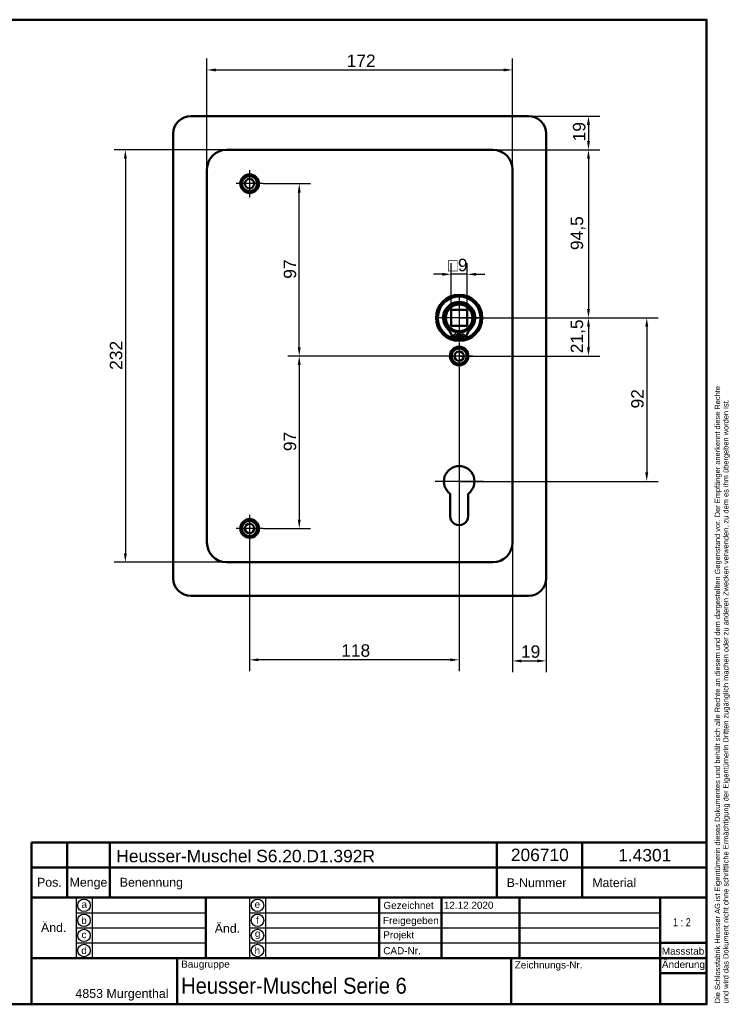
# Model space of a CAD drawing. Header units: millimetres. Extents: x 20 to 833, y 20 to 574.
# Tile 4 of 4: x 433 to 833, y 20 to 574. Entities that reach past the tile are written whole.
import ezdxf
from ezdxf.enums import TextEntityAlignment as Align

# ---------------------------------------------------------------- set-up
doc = ezdxf.new("R2010")
doc.units = ezdxf.units.MM
doc.header["$LTSCALE"] = 2
for name, color, linetype, lineweight in [('Bemaßungen(DIN)', 7, 'Continuous', 25), ('Mittelpunktmarkierung(DIN)', 7, 'Continuous', 25), ('Sichtbare Kanten(DIN)', 7, 'Continuous', 50), ('Skizziergeometrie(DIN)', 7, 'Continuous', 50), ('Skizzierlinie(DIN)', 7, 'Continuous', 25), ('Symbole(DIN)', 7, 'Continuous', 25)]:
    doc.layers.add(name, color=color, linetype=linetype, lineweight=lineweight)
doc.styles.add('Aktuell-DIN', font='arial.ttf')
doc.styles.add('STANDARD-DIN~0', font='arial.ttf')
doc.styles.add('Textstil10', font='arial.ttf')
doc.styles.add('Textstil41', font='arial.ttf', dxfattribs={"width": 0.8})
doc.styles.add('Textstil83', font='arial.ttf', dxfattribs={"width": 0.8})
doc.dimstyles.new('CAD-LAN', dxfattribs={"dimscale": 2, "dimtxt": 3.5, "dimasz": 2.5, "dimexe": 3.175, "dimexo": 0, "dimgap": 0.8, "dimtad": 1, "dimrnd": 1e-08, "dimtxsty": 'STANDARD-DIN~0', "dimcen": 0.09, "dimdle": 10, "dimclrd": 250, "dimclre": 250, "dimclrt": 250, "dimadec": 0, "dimazin": 2, "dimtfac": 1, "dimtmove": 0, "dimatfit": 3, "dimfxl": 1, "dimtolj": 1, "dimtzin": 0, "dimlwd": 25, "dimlwe": 25, "dimarcsym": 0})

# ---------------------------------------------------------------- blocks, each defined once
blk = doc.blocks.new('Ränder Standardrahmen')
at = {"layer": 'Skizziergeometrie(DIN)', "flags": 128}
blk.add_lwpolyline([(10, 10), (10, 287), (410, 287), (410, 10), (10, 10)], dxfattribs=at)
blk = doc.blocks.new('Schriftfelder Heusser')
at = {"layer": 'Skizziergeometrie(DIN)'}
for p, q in [((101, 229.92), (101, 236.92)), ((101, 236.92), (291, 236.92)), ((111, 229.92), (111, 236.92)), ((123, 229.92), (123, 236.92)), ((232, 229.92), (232, 236.92)), ((256, 229.92), (256, 236.92)), ((291, 236.92), (291, 229.92)), ((101, 191.42), (101, 229.92)), ((101, 229.92), (291, 229.92)), ((111, 229.92), (111, 221.42)), ((123, 229.92), (123, 221.42)), ((232, 229.92), (232, 221.42)), ((256, 229.92), (256, 221.42)), ((291, 229.92), (291, 191.42)), ((101, 221.42), (291, 221.42)), ((150, 221.42), (150, 204.42)), ((198.85, 221.42), (198.85, 204.42)), ((216.35, 221.42), (216.35, 204.42)), ((238.35, 221.42), (238.35, 204.42)), ((278, 221.42), (278, 191.42)), ((278, 208.67), (291, 208.67)), ((101, 204.42), (291, 204.42)), ((142, 204.42), (142, 191.42)), ((236, 204.42), (236, 191.42)), ((278, 200.17), (291, 200.17)), ((291, 191.42), (101, 191.42))]:
    blk.add_line(p, q, dxfattribs=at)
at = {"layer": 'Skizzierlinie(DIN)'}
for p, q in [((113.5, 221.42), (113.5, 204.42)), ((118, 221.42), (118, 204.42)), ((162.35, 221.42), (162.35, 204.42)), ((166.85, 221.42), (166.85, 204.42)), ((113.5, 217.17), (150, 217.17)), ((162.35, 217.17), (278, 217.17)), ((113.5, 212.92), (150, 212.92)), ((162.35, 212.92), (278, 212.92)), ((113.5, 208.67), (150, 208.67)), ((162.35, 208.67), (278, 208.67))]:
    blk.add_line(p, q, dxfattribs=at)
for centre in [(115.75, 219.25), (164.6, 219.25), (115.75, 215.04), (164.6, 215.04), (115.75, 210.79), (164.6, 210.79), (115.75, 206.54), (164.6, 206.54)]:
    blk.add_circle(centre, 1.75, dxfattribs=at)
at = {"layer": 'Symbole(DIN)', "color": 7, "insert": (293.33, 191.7), "char_height": 1.5, "width": 182.3003, "attachment_point": 1, "rotation": 90, "line_spacing_factor": 0.944221, "style": 'Aktuell-DIN'}
blk.add_mtext('\\fArial|b0|i0;\\H1.5000;Die Schlossfabrik Heusser AG ist Eigentümerin dieses Dokumentes und behält sich alle Rechte an diesem und dem dargestellten Gegenstand vor. Der Empfänger anerkennt diese Rechte\\Pund wird das Dokument nicht ohne schriftliche Ermächtigung der Eigentümerin Dritten zugänglich machen oder zu anderen Zwecken verwenden, zu dem es ihm übergeben worden ist.\\P ', dxfattribs=at)
at = {"layer": 'Symbole(DIN)', "color": 179, "true_color": 0x262659, "style": 'Aktuell-DIN'}
for s, insert, char_height, attachment_point in [('B-Nummer', (234.74, 225.62), 2.489, 4), ('Material', (265.02, 225.62), 2.489, 5), ('Pos.', (106, 227), 2.489, 2), ('Menge', (117, 227), 2.489, 2), ('Benennung', (125.81, 225.38), 2.489, 4), ('\\fArial|b0|i0;a', (115.81, 219.53), 2, 5), ('\\fArial|b0|i0;e', (164.54, 219.53), 2, 5), ('\\fArial|b0|i0;Gezeichnet', (200.05, 219.23), 2, 4), ('\\fArial|b0|i0;b', (115.75, 215), 2, 5), ('\\fArial|b0|i0;f', (164.55, 215.06), 2, 5), ('\\fArial|b0|i0;Freigegeben', (199.92, 216), 2, 1), ('\\fArial|b0|i0;c', (115.75, 211.01), 2, 5), ('\\fArial|b0|i0;g', (164.63, 211.05), 2, 5), ('\\fArial|b0|i0;Projekt', (200, 211.98), 2, 1), ('\\fArial|b0|i0;d', (115.76, 206.55), 2, 5), ('\\fArial|b0|i0;h', (164.55, 206.57), 2, 5), ('\\fArial|b0|i0;CAD-Nr.', (200, 207.5), 2, 1), ('\\fArial|b0|i0;\\H2.0000;Massstab', (284.39, 206.37), 2, 5), ('\\fArial|b0|i0;\\H2.0000;Baugruppe', (143.1, 203.73), 2, 1), ('\\fArial|b0|i0;Zeichnungs-Nr.', (237, 203.5), 2, 1), ('\\fArial|b0|i0;\\H2.5000;4853 Murgenthal', (113.33, 192.46), 2.5, 7)]:
    blk.add_mtext(s, dxfattribs=dict(at, insert=insert, char_height=char_height, attachment_point=attachment_point))
at = {"layer": 'Symbole(DIN)', "color": 179, "true_color": 0x262659, "attachment_point": 5, "style": 'Aktuell-DIN'}
for s, insert, char_height, width in [('Änd.', (107.21, 213), 2.489, 12.3494), ('Änd.', (156.12, 212.76), 2.489, 12.3494), ('\\fArial|b0|i0;Änderung', (284.51, 202.33), 2, 12.1143)]:
    blk.add_mtext(s, dxfattribs=dict(at, insert=insert, char_height=char_height, width=width))
at = {"layer": 'Symbole(DIN)', "color": 7, "insert": (143.1, 196.62), "char_height": 4.5, "width": 90.18, "attachment_point": 4, "style": 'Aktuell-DIN'}
blk.add_mtext('\\fArial|b0|i0;\\W0.90;\\H4.5000;Heusser-Muschel Serie 6', dxfattribs=at)
at = {"layer": 'Symbole(DIN)', "color": 179, "true_color": 0x262659, "style": 'Textstil10'}
blk.add_attdef('ERSTELLUNGSDATUM_001', (217.04, 218.29), '', height=2, dxfattribs=at)
at = {"layer": 'Symbole(DIN)', "color": 179, "true_color": 0x262659}
for tag, height, style, p in [('AUTOR', 2.49, 'Aktuell-DIN', (240.03, 219.26)), ('KONTROLLDATUM', 2, 'Textstil10', (217.42, 215.04)), ('KONTROLLIERT_VON', 2, 'Textstil10', (239.98, 215.05))]:
    blk.add_attdef(tag, text='', height=height, dxfattribs=dict(at, style=style)).set_placement(p, align=Align.MIDDLE_LEFT)
at = {"layer": 'Symbole(DIN)', "color": 7, "style": 'Textstil83', "width": 0.8}
blk.add_attdef('Anfänglicher_Ansichtsmaßstab_001', (281.57, 213.34), '', height=2.3, dxfattribs=at)
at = {"layer": 'Symbole(DIN)', "color": 179, "true_color": 0x262659, "style": 'Textstil10'}
blk.add_attdef('PROJEKT', text='', height=2, dxfattribs=at).set_placement((217.77, 209.72), align=Align.BOTTOM_LEFT)
at = {"layer": 'Symbole(DIN)', "color": 7, "style": 'Textstil41', "width": 0.8}
blk.add_attdef('STATUS', text='', height=5, dxfattribs=at).set_placement((284.53, 195.86), align=Align.MIDDLE_CENTER)
blk = doc.blocks.new('*D8')
at = {"layer": 'Bemaßungen(DIN)', "color": 250, "linetype": 'Continuous', "lineweight": 25, "true_color": 0x3f3f3f, "transparency": 16777216}
for p, q in [((538.73, 489.74), (538.73, 552.09)), ((710.73, 489.74), (710.73, 552.09)), ((543.73, 545.74), (705.73, 545.74))]:
    blk.add_line(p, q, dxfattribs=at)
at = {"layer": 'Bemaßungen(DIN)', "color": 250, "linetype": 'Continuous', "true_color": 0x3f3f3f, "transparency": 16777216}
for points in [[(543.73, 546.57), (543.73, 544.91), (538.73, 545.74)], [(705.73, 546.57), (705.73, 544.91), (710.73, 545.74)]]:
    blk.add_solid(points, dxfattribs=at)
at = {"layer": 'Defpoints', "color": 0, "linetype": 'Continuous', "transparency": 16777216}
for p in [(710.73, 545.74), (538.73, 489.74), (710.73, 489.74)]:
    blk.add_point(p, dxfattribs=at)
at = {"layer": 'Bemaßungen(DIN)', "color": 250, "linetype": 'Continuous', "lineweight": 25, "true_color": 0x3f3f3f, "transparency": 16777216, "insert": (617.36, 554.37), "char_height": 7, "attachment_point": 1, "style": 'STANDARD-DIN~0'}
blk.add_mtext('\\A1;172', dxfattribs=at)
blk = doc.blocks.new('*D9')
at = {"layer": 'Bemaßungen(DIN)', "color": 250, "linetype": 'Continuous', "lineweight": 25, "true_color": 0x3f3f3f, "transparency": 16777216}
for p, q in [((549.73, 500.74), (486.43, 500.74)), ((492.78, 495.74), (492.78, 273.74)), ((549.73, 268.74), (486.43, 268.74))]:
    blk.add_line(p, q, dxfattribs=at)
at = {"layer": 'Bemaßungen(DIN)', "color": 250, "linetype": 'Continuous', "true_color": 0x3f3f3f, "transparency": 16777216}
for points in [[(491.94, 495.74), (493.61, 495.74), (492.78, 500.74)], [(491.94, 273.74), (493.61, 273.74), (492.78, 268.74)]]:
    blk.add_solid(points, dxfattribs=at)
at = {"layer": 'Defpoints', "color": 0, "linetype": 'Continuous', "transparency": 16777216}
for p in [(549.73, 500.74), (492.78, 268.74), (549.73, 268.74)]:
    blk.add_point(p, dxfattribs=at)
at = {"layer": 'Bemaßungen(DIN)', "color": 250, "linetype": 'Continuous', "lineweight": 25, "true_color": 0x3f3f3f, "transparency": 16777216, "insert": (484.02, 376.98), "char_height": 7, "attachment_point": 1, "rotation": 90, "style": 'STANDARD-DIN~0'}
blk.add_mtext('\\A1;232', dxfattribs=at)
blk = doc.blocks.new('*D10')
at = {"layer": 'Bemaßungen(DIN)', "color": 250, "linetype": 'Continuous', "lineweight": 25, "true_color": 0x3f3f3f, "transparency": 16777216}
for p, q in [((699.73, 500.74), (759.88, 500.74)), ((753.53, 495.74), (753.53, 411.24)), ((680.73, 406.24), (759.88, 406.24))]:
    blk.add_line(p, q, dxfattribs=at)
at = {"layer": 'Bemaßungen(DIN)', "color": 250, "linetype": 'Continuous', "true_color": 0x3f3f3f, "transparency": 16777216}
for points in [[(752.7, 495.74), (754.37, 495.74), (753.53, 500.74)], [(752.7, 411.24), (754.37, 411.24), (753.53, 406.24)]]:
    blk.add_solid(points, dxfattribs=at)
at = {"layer": 'Defpoints', "color": 0, "linetype": 'Continuous', "transparency": 16777216}
for p in [(699.73, 500.74), (680.73, 406.24), (753.53, 406.24)]:
    blk.add_point(p, dxfattribs=at)
at = {"layer": 'Bemaßungen(DIN)', "color": 250, "linetype": 'Continuous', "lineweight": 25, "true_color": 0x3f3f3f, "transparency": 16777216, "insert": (743.52, 444.37), "char_height": 7, "attachment_point": 1, "rotation": 90, "style": 'STANDARD-DIN~0'}
blk.add_mtext('\\A1;94,5', dxfattribs=at)
blk = doc.blocks.new('*D11')
at = {"layer": 'Bemaßungen(DIN)', "color": 250, "linetype": 'Continuous', "lineweight": 25, "true_color": 0x3f3f3f, "transparency": 16777216}
for p, q in [((680.73, 406.24), (759.88, 406.24)), ((753.53, 401.24), (753.53, 389.74)), ((680.73, 384.74), (759.88, 384.74))]:
    blk.add_line(p, q, dxfattribs=at)
at = {"layer": 'Bemaßungen(DIN)', "color": 250, "linetype": 'Continuous', "true_color": 0x3f3f3f, "transparency": 16777216}
for points in [[(752.7, 401.24), (754.37, 401.24), (753.53, 406.24)], [(752.7, 389.74), (754.37, 389.74), (753.53, 384.74)]]:
    blk.add_solid(points, dxfattribs=at)
at = {"layer": 'Defpoints', "color": 0, "linetype": 'Continuous', "transparency": 16777216}
for p in [(680.73, 406.24), (680.73, 384.74), (753.53, 384.74)]:
    blk.add_point(p, dxfattribs=at)
at = {"layer": 'Bemaßungen(DIN)', "color": 250, "linetype": 'Continuous', "lineweight": 25, "true_color": 0x3f3f3f, "transparency": 16777216, "insert": (743.52, 386.31), "char_height": 7, "attachment_point": 1, "rotation": 90, "style": 'STANDARD-DIN~0'}
blk.add_mtext('\\A1;21,5', dxfattribs=at)
blk = doc.blocks.new('*D12')
at = {"layer": 'Bemaßungen(DIN)', "color": 250, "linetype": 'Continuous', "lineweight": 25, "true_color": 0x3f3f3f, "transparency": 16777216}
for p, q in [((680.73, 406.24), (792.7, 406.24)), ((786.35, 401.24), (786.35, 319.24)), ((680.73, 314.24), (792.7, 314.24))]:
    blk.add_line(p, q, dxfattribs=at)
at = {"layer": 'Bemaßungen(DIN)', "color": 250, "linetype": 'Continuous', "true_color": 0x3f3f3f, "transparency": 16777216}
for points in [[(785.51, 401.24), (787.18, 401.24), (786.35, 406.24)], [(785.51, 319.24), (787.18, 319.24), (786.35, 314.24)]]:
    blk.add_solid(points, dxfattribs=at)
at = {"layer": 'Defpoints', "color": 0, "linetype": 'Continuous', "transparency": 16777216}
for p in [(680.73, 406.24), (680.73, 314.24), (786.35, 314.24)]:
    blk.add_point(p, dxfattribs=at)
at = {"layer": 'Bemaßungen(DIN)', "color": 250, "linetype": 'Continuous', "lineweight": 25, "true_color": 0x3f3f3f, "transparency": 16777216, "insert": (777.6, 355.26), "char_height": 7, "attachment_point": 1, "rotation": 90, "style": 'STANDARD-DIN~0'}
blk.add_mtext('\\A1;92', dxfattribs=at)
blk = doc.blocks.new('*D13')
at = {"layer": 'Bemaßungen(DIN)', "color": 250, "linetype": 'Continuous', "lineweight": 25, "true_color": 0x3f3f3f, "transparency": 16777216}
for p, q in [((719.73, 519.74), (759.88, 519.74)), ((753.53, 514.74), (753.53, 505.74)), ((699.73, 500.74), (759.88, 500.74))]:
    blk.add_line(p, q, dxfattribs=at)
at = {"layer": 'Bemaßungen(DIN)', "color": 250, "linetype": 'Continuous', "true_color": 0x3f3f3f, "transparency": 16777216}
for points in [[(752.7, 514.74), (754.37, 514.74), (753.53, 519.74)], [(752.7, 505.74), (754.37, 505.74), (753.53, 500.74)]]:
    blk.add_solid(points, dxfattribs=at)
at = {"layer": 'Defpoints', "color": 0, "linetype": 'Continuous', "transparency": 16777216}
for p in [(719.73, 519.74), (699.73, 500.74), (753.53, 500.74)]:
    blk.add_point(p, dxfattribs=at)
at = {"layer": 'Bemaßungen(DIN)', "color": 250, "linetype": 'Continuous', "lineweight": 25, "true_color": 0x3f3f3f, "transparency": 16777216, "insert": (744.79, 505.55), "char_height": 7, "attachment_point": 1, "rotation": 90, "style": 'STANDARD-DIN~0'}
blk.add_mtext('\\A1;19', dxfattribs=at)
blk = doc.blocks.new('*D14')
at = {"layer": 'Bemaßungen(DIN)', "color": 250, "linetype": 'Continuous', "lineweight": 25, "true_color": 0x3f3f3f, "transparency": 16777216}
for p, q in [((570.38, 481.74), (597.03, 481.74)), ((590.68, 389.74), (590.68, 476.74)), ((680.73, 384.74), (584.33, 384.74))]:
    blk.add_line(p, q, dxfattribs=at)
at = {"layer": 'Bemaßungen(DIN)', "color": 250, "linetype": 'Continuous', "true_color": 0x3f3f3f, "transparency": 16777216}
for points in [[(589.84, 476.74), (591.51, 476.74), (590.68, 481.74)], [(589.84, 389.74), (591.51, 389.74), (590.68, 384.74)]]:
    blk.add_solid(points, dxfattribs=at)
at = {"layer": 'Defpoints', "color": 0, "linetype": 'Continuous', "transparency": 16777216}
for p in [(570.38, 481.74), (590.68, 481.74), (680.73, 384.74)]:
    blk.add_point(p, dxfattribs=at)
at = {"layer": 'Bemaßungen(DIN)', "color": 250, "linetype": 'Continuous', "lineweight": 25, "true_color": 0x3f3f3f, "transparency": 16777216, "insert": (581.93, 428.23), "char_height": 7, "attachment_point": 1, "rotation": 90, "style": 'STANDARD-DIN~0'}
blk.add_mtext('\\A1;97', dxfattribs=at)
blk = doc.blocks.new('*D15')
at = {"layer": 'Bemaßungen(DIN)', "color": 250, "linetype": 'Continuous', "lineweight": 25, "true_color": 0x3f3f3f, "transparency": 16777216}
for p, q in [((680.73, 384.74), (584.33, 384.74)), ((590.68, 379.74), (590.68, 292.74)), ((570.38, 287.74), (597.03, 287.74))]:
    blk.add_line(p, q, dxfattribs=at)
at = {"layer": 'Bemaßungen(DIN)', "color": 250, "linetype": 'Continuous', "true_color": 0x3f3f3f, "transparency": 16777216}
for points in [[(589.84, 379.74), (591.51, 379.74), (590.68, 384.74)], [(589.84, 292.74), (591.51, 292.74), (590.68, 287.74)]]:
    blk.add_solid(points, dxfattribs=at)
at = {"layer": 'Defpoints', "color": 0, "linetype": 'Continuous', "transparency": 16777216}
for p in [(680.73, 384.74), (570.38, 287.74), (590.68, 287.74)]:
    blk.add_point(p, dxfattribs=at)
at = {"layer": 'Bemaßungen(DIN)', "color": 250, "linetype": 'Continuous', "lineweight": 25, "true_color": 0x3f3f3f, "transparency": 16777216, "insert": (581.93, 331.23), "char_height": 7, "attachment_point": 1, "rotation": 90, "style": 'STANDARD-DIN~0'}
blk.add_mtext('\\A1;97', dxfattribs=at)
blk = doc.blocks.new('*D16')
at = {"layer": 'Bemaßungen(DIN)', "color": 250, "linetype": 'Continuous', "lineweight": 25, "true_color": 0x3f3f3f, "transparency": 16777216}
for p, q in [((680.73, 377.09), (680.73, 207.47)), ((562.73, 280.09), (562.73, 207.47)), ((675.73, 213.82), (567.73, 213.82))]:
    blk.add_line(p, q, dxfattribs=at)
at = {"layer": 'Bemaßungen(DIN)', "color": 250, "linetype": 'Continuous', "true_color": 0x3f3f3f, "transparency": 16777216}
for points in [[(567.73, 214.65), (567.73, 212.98), (562.73, 213.82)], [(675.73, 214.65), (675.73, 212.98), (680.73, 213.82)]]:
    blk.add_solid(points, dxfattribs=at)
at = {"layer": 'Defpoints', "color": 0, "linetype": 'Continuous', "transparency": 16777216}
for p in [(680.73, 377.09), (562.73, 280.09), (562.73, 213.82)]:
    blk.add_point(p, dxfattribs=at)
at = {"layer": 'Bemaßungen(DIN)', "color": 250, "linetype": 'Continuous', "lineweight": 25, "true_color": 0x3f3f3f, "transparency": 16777216, "insert": (614.32, 222.56), "char_height": 7, "attachment_point": 1, "style": 'STANDARD-DIN~0'}
blk.add_mtext('\\A1;118', dxfattribs=at)
blk = doc.blocks.new('*D17')
at = {"layer": 'Bemaßungen(DIN)', "color": 250, "linetype": 'Continuous', "lineweight": 25, "true_color": 0x3f3f3f, "transparency": 16777216}
for p, q in [((710.73, 279.74), (710.73, 206.86)), ((729.73, 259.74), (729.73, 206.86)), ((715.73, 213.21), (724.73, 213.21))]:
    blk.add_line(p, q, dxfattribs=at)
at = {"layer": 'Bemaßungen(DIN)', "color": 250, "linetype": 'Continuous', "true_color": 0x3f3f3f, "transparency": 16777216}
for points in [[(715.73, 214.04), (715.73, 212.37), (710.73, 213.21)], [(724.73, 214.04), (724.73, 212.37), (729.73, 213.21)]]:
    blk.add_solid(points, dxfattribs=at)
at = {"layer": 'Defpoints', "color": 0, "linetype": 'Continuous', "transparency": 16777216}
for p in [(710.73, 279.74), (729.73, 259.74), (729.73, 213.21)]:
    blk.add_point(p, dxfattribs=at)
at = {"layer": 'Bemaßungen(DIN)', "color": 250, "linetype": 'Continuous', "lineweight": 25, "true_color": 0x3f3f3f, "transparency": 16777216, "insert": (715.54, 221.96), "char_height": 7, "attachment_point": 1, "style": 'STANDARD-DIN~0'}
blk.add_mtext('\\A1;19', dxfattribs=at)
blk = doc.blocks.new('*D18')
at = {"layer": 'Bemaßungen(DIN)', "color": 250, "linetype": 'Continuous', "lineweight": 25, "true_color": 0x3f3f3f, "transparency": 16777216}
for p, q in [((676.23, 410.74), (676.23, 437.09)), ((685.23, 410.74), (685.23, 437.09)), ((671.23, 430.74), (666.23, 430.74)), ((685.23, 430.74), (676.23, 430.74)), ((690.23, 430.74), (695.23, 430.74))]:
    blk.add_line(p, q, dxfattribs=at)
at = {"layer": 'Bemaßungen(DIN)', "color": 250, "linetype": 'Continuous', "true_color": 0x3f3f3f, "transparency": 16777216}
for points in [[(671.23, 431.57), (671.23, 429.91), (676.23, 430.74)], [(690.23, 431.57), (690.23, 429.91), (685.23, 430.74)]]:
    blk.add_solid(points, dxfattribs=at)
at = {"layer": 'Defpoints', "color": 0, "linetype": 'Continuous', "transparency": 16777216}
for p in [(676.23, 430.74), (676.23, 410.74), (685.23, 410.74)]:
    blk.add_point(p, dxfattribs=at)
at = {"layer": 'Bemaßungen(DIN)', "color": 250, "linetype": 'Continuous', "lineweight": 25, "true_color": 0x3f3f3f, "transparency": 16777216, "insert": (674.35, 439.49), "char_height": 7, "attachment_point": 1, "style": 'STANDARD-DIN~0'}
blk.add_mtext('\\A1;\\fAIGDT|b0|i0;\\H7.0000;o\\fArial|b0|i0;\\H7.0000;9', dxfattribs=at)

msp = doc.modelspace()

# ---------------------------------------------------------------- linework, layer by layer
at = {"layer": 'Mittelpunktmarkierung(DIN)', "linetype": 'Continuous'}
for p, q in [((562.727, 489.39), (562.727, 474.09)), ((570.377, 481.74), (555.077, 481.74)), ((680.727, 418.74), (680.727, 393.74)), ((693.227, 406.24), (668.227, 406.24)), ((680.727, 392.39), (680.727, 377.09)), ((688.377, 384.74), (673.077, 384.74)), ((680.727, 327.84), (680.727, 304.24)), ((694.327, 314.24), (667.127, 314.24)), ((562.727, 295.39), (562.727, 280.09)), ((570.377, 287.74), (555.077, 287.74))]:
    msp.add_line(p, q, dxfattribs=at)
at = {"layer": 'Sichtbare Kanten(DIN)'}
for p, q in [((529.727, 519.74), (719.727, 519.74)), ((519.727, 259.74), (519.727, 509.74)), ((729.727, 509.74), (729.727, 259.74)), ((699.727, 500.74), (549.727, 500.74)), ((538.727, 489.74), (538.727, 279.74)), ((710.727, 279.74), (710.727, 489.74)), ((685.227, 410.74), (676.227, 410.74)), ((676.227, 410.74), (676.227, 401.74)), ((685.227, 401.74), (685.227, 410.74)), ((676.227, 401.74), (685.227, 401.74)), ((680.111, 394.282), (677.087, 394.282)), ((680.111, 397.982), (680.111, 394.282)), ((681.344, 394.282), (681.344, 397.982)), ((684.368, 394.282), (681.344, 394.282)), ((675.627, 294.735), (675.67, 307.284)), ((685.807, 307.301), (685.827, 294.726)), ((549.727, 268.74), (699.727, 268.74)), ((719.727, 249.74), (529.727, 249.74))]:
    msp.add_line(p, q, dxfattribs=at)
for centre, radius in [((562.727, 481.74), 5.25), ((562.727, 481.74), 4.25), ((562.727, 481.74), 2.65), ((680.727, 406.24), 13), ((680.727, 406.24), 12.5), ((680.727, 406.24), 8), ((680.727, 406.24), 7.5), ((678.496, 396.132), 0.85), ((682.959, 396.132), 0.85), ((680.727, 384.74), 5.25), ((680.727, 384.74), 4.25), ((680.727, 384.74), 2.65), ((562.727, 287.74), 5.25), ((562.727, 287.74), 4.25), ((562.727, 287.74), 2.65)]:
    msp.add_circle(centre, radius, dxfattribs=at)
for centre, radius, start, end in [((529.727, 509.74), 10, 90, 180), ((719.727, 509.74), 10, 0, 90), ((549.727, 489.74), 11, 90, 180), ((699.727, 489.74), 11, 0, 90), ((680.727, 406.24), 12, 288.17213, 251.82787), ((680.727, 406.24), 9.017, 314.1409, 225.8591), ((668.404, 393.542), 8.678, 4.96705, 45.8591), ((680.727, 405.507), 7.55, 215.6871, 265.31499), ((680.727, 406.24), 8.2, 243.63056, 296.36944), ((680.727, 405.507), 7.55, 274.68501, 324.3129), ((693.05, 393.542), 8.678, 134.1409, 175.03295), ((680.727, 406.24), 12, 265.21102, 274.78898), ((680.727, 406.24), 9, 266.0711, 273.9289), ((680.727, 314.24), 8.6, 306.20625, 233.98041), ((680.727, 294.717), 5.1, 179.80533, 0.09125), ((549.727, 279.74), 11, 180, 270), ((699.727, 279.74), 11, 270, 0), ((529.727, 259.74), 10, 180, 270), ((719.727, 259.74), 10, 270, 0)]:
    msp.add_arc(centre, radius, start, end, dxfattribs=at)

# ---------------------------------------------------------------- block references
at = {"xscale": 2, "yscale": 2, "zscale": 2}
msp.add_blockref('Ränder Standardrahmen', (0, 0), dxfattribs=at)
msp.add_blockref('Schriftfelder Heusser', (238, -362.833), dxfattribs=at).add_auto_attribs({'ERSTELLUNGSDATUM_001': '12.12.2020', 'Anfänglicher_Ansichtsmaßstab_001': '1 : 2'})

# ---------------------------------------------------------------- texts
at = {"layer": 'Symbole(DIN)', "color": 7, "char_height": 7, "attachment_point": 1, "style": 'Aktuell-DIN'}
for s, insert, width in [('{\\fArial|b0|i0;\\H7.0000;Heusser-Muschel S6.20.D1.392R}', (487.659, 106.906), 145.65549), ('{\\fArial|b0|i0;\\H7.0000;206710}', (709.83, 107.58), 32.62043), ('{\\fArial|b0|i0;\\H7.0000;1.4301}', (770.274, 107.401), 29.89939)]:
    msp.add_mtext(s, dxfattribs=dict(at, insert=insert, width=width))

# ---------------------------------------------------------------- dimensions: what is measured, and where the dimension line sits
at = {"layer": 'Bemaßungen(DIN)', "color": 250, "linetype": 'Continuous', "lineweight": 25, "true_color": 0x3f3f3f}
for base, p1, p2, angle, picture, middle in [((710.727, 545.74), (538.727, 489.74), (710.727, 489.74), 180, '*D8', (624.727, 545.74)), ((753.533, 500.74), (719.727, 519.74), (699.727, 500.74), 270, '*D13', (753.533, 510.24)), ((492.777, 268.74), (549.727, 500.74), (549.727, 268.74), 90, '*D9', (492.777, 384.74)), ((753.533, 406.24), (699.727, 500.74), (680.727, 406.24), 90, '*D10', (753.533, 453.49)), ((590.676, 481.74), (680.727, 384.74), (570.377, 481.74), 90, '*D14', (590.676, 433.24)), ((753.533, 384.74), (680.727, 406.24), (680.727, 384.74), 90, '*D11', (753.533, 395.49)), ((786.348, 314.24), (680.727, 406.24), (680.727, 314.24), 90, '*D12', (786.348, 360.24)), ((590.676, 287.74), (680.727, 384.74), (570.377, 287.74), 90, '*D15', (590.676, 336.24)), ((562.727, 213.816), (680.727, 377.09), (562.727, 280.09), 180, '*D16', (621.727, 213.816))]:
    dim = msp.add_linear_dim(base=base, p1=p1, p2=p2, angle=angle, dimstyle='CAD-LAN', override={"dimgap": 0.8, "dimdec": 2, "dimtol": 0, "dimlim": 0, "dimtp": 0, "dimtm": 0, "dimtdec": 2, "dimtofl": 0, "dimatfit": 1}, dxfattribs=at)
    dim.commit()
    dim.dimension.update_dxf_attribs({"geometry": picture, "text_midpoint": middle, "dimtype": 160})
dim = msp.add_linear_dim(base=(676.227, 430.74), p1=(685.227, 410.74), p2=(676.227, 410.74), angle=180, text='\\fAIGDT|b0|i0;\\H7.0000;o\\fArial|b0|i0;\\H7.0000;<>', dimstyle='CAD-LAN', override={"dimgap": 0.8, "dimdec": 2, "dimtol": 0, "dimlim": 0, "dimtp": 0, "dimtm": 0, "dimtdec": 2, "dimtofl": 1, "dimatfit": 1}, dxfattribs=at)
dim.commit()
dim.dimension.update_dxf_attribs({"geometry": '*D18', "text_midpoint": (680.727, 430.74), "dimtype": 160})
dim = msp.add_linear_dim(base=(729.727, 213.208), p1=(710.727, 279.74), p2=(729.727, 259.74), dimstyle='CAD-LAN', override={"dimgap": 0.8, "dimdec": 2, "dimtol": 0, "dimlim": 0, "dimtp": 0, "dimtm": 0, "dimtdec": 2, "dimtofl": 0, "dimatfit": 1}, dxfattribs=at)
dim.commit()
dim.dimension.update_dxf_attribs({"geometry": '*D17', "text_midpoint": (720.227, 213.208), "dimtype": 160})

doc.saveas('drawing.dxf')
